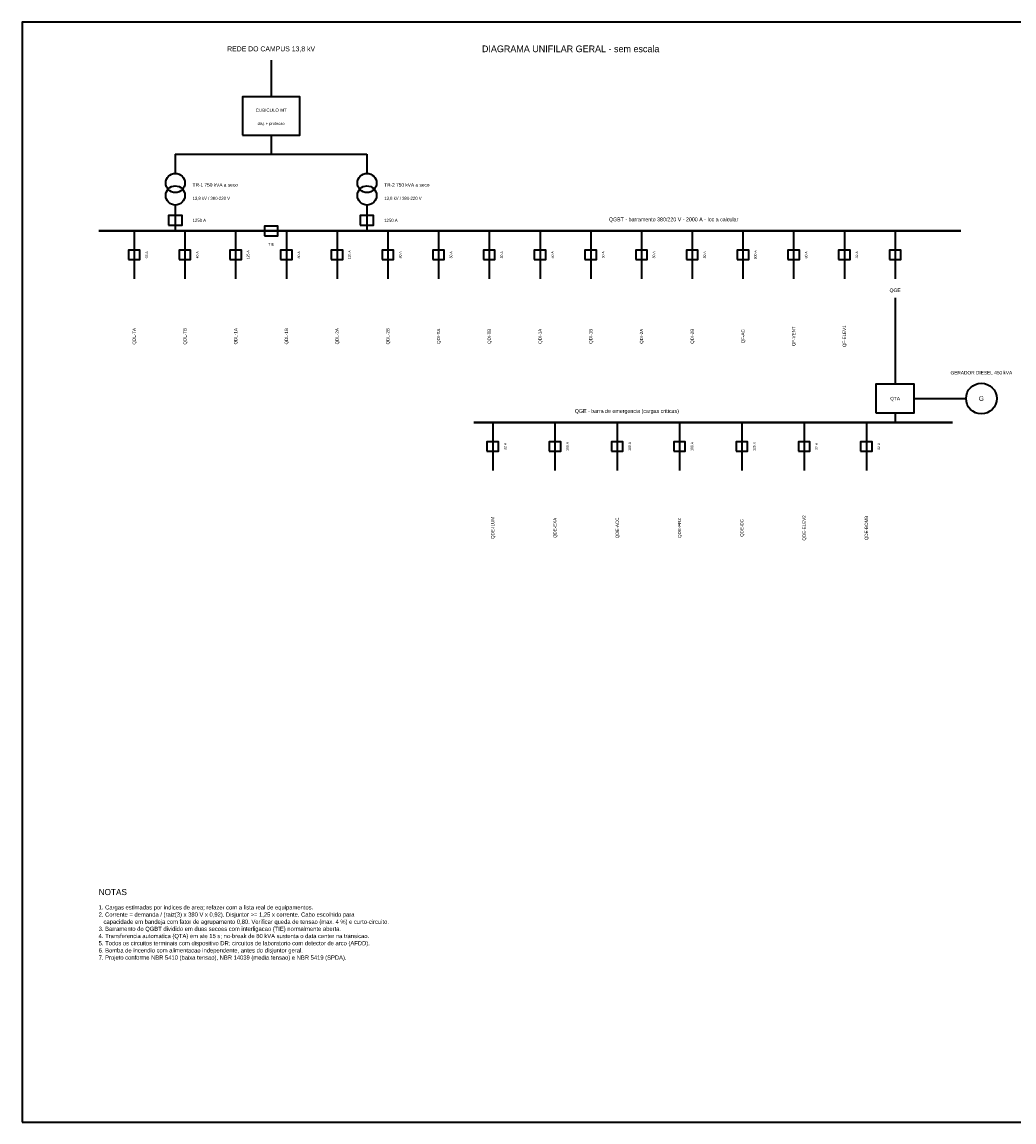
# Model space of a CAD drawing. Header units: metres. Extents: x -12 to 152, y -66 to 49.
# Tile 1 of 3: x -12 to 92, y -66 to 49. Entities that reach past the tile are written whole.
import ezdxf
from ezdxf.enums import TextEntityAlignment as Align

# ---------------------------------------------------------------- set-up
doc = ezdxf.new("R2010")
doc.units = ezdxf.units.M
doc.layers.add('ELE', color=1, linetype='Continuous', lineweight=35, true_color=0xd11a1a)
doc.layers.add('FOLHA', color=7, linetype='Continuous', lineweight=35)
doc.layers.add('NOTA', color=7, linetype='Continuous', lineweight=18)

msp = doc.modelspace()

# ---------------------------------------------------------------- linework, layer by layer
at = {"layer": 'ELE'}
for p, q in [((14, 44.8), (14, 41)), ((14, 37), (14, 35)), ((4, 35), (24, 35)), ((4, 35), (4, 33)), ((24, 35), (24, 33)), ((4, 29.7), (4, 27)), ((24, 29.7), (24, 27)), ((-0.29, 27), (-0.29, 22)), ((5, 27), (5, 22)), ((10.29, 27), (10.29, 22)), ((15.59, 27), (15.59, 22)), ((20.88, 27), (20.88, 22)), ((26.18, 27), (26.18, 22)), ((31.47, 27), (31.47, 22)), ((36.76, 27), (36.76, 22)), ((42.06, 27), (42.06, 22)), ((47.35, 27), (47.35, 22)), ((52.65, 27), (52.65, 22)), ((57.94, 27), (57.94, 22)), ((63.24, 27), (63.24, 22)), ((68.53, 27), (68.53, 22)), ((73.82, 27), (73.82, 22)), ((79.12, 27), (79.12, 22)), ((79.12, 20), (79.12, 11)), ((81.12, 9.5), (86.52, 9.5)), ((37.12, 7), (37.12, 2)), ((43.62, 7), (43.62, 2)), ((50.12, 7), (50.12, 2)), ((56.62, 7), (56.62, 2)), ((63.12, 7), (63.12, 2)), ((69.62, 7), (69.62, 2)), ((76.12, 7), (76.12, 2)), ((79.12, 8), (79.12, 7))]:
    msp.add_line(p, q, dxfattribs=at)
for points in [[(11, 37), (17, 37), (17, 41), (11, 41)], [(3.3, 27.6), (4.7, 27.6), (4.7, 28.6), (3.3, 28.6)], [(23.3, 27.6), (24.7, 27.6), (24.7, 28.6), (23.3, 28.6)], [(13.3, 26.5), (14.7, 26.5), (14.7, 27.5), (13.3, 27.5)], [(-0.89, 24), (0.31, 24), (0.31, 25), (-0.89, 25)], [(4.4, 24), (5.6, 24), (5.6, 25), (4.4, 25)], [(9.69, 24), (10.89, 24), (10.89, 25), (9.69, 25)], [(14.99, 24), (16.19, 24), (16.19, 25), (14.99, 25)], [(20.28, 24), (21.48, 24), (21.48, 25), (20.28, 25)], [(25.58, 24), (26.78, 24), (26.78, 25), (25.58, 25)], [(30.87, 24), (32.07, 24), (32.07, 25), (30.87, 25)], [(36.16, 24), (37.36, 24), (37.36, 25), (36.16, 25)], [(41.46, 24), (42.66, 24), (42.66, 25), (41.46, 25)], [(46.75, 24), (47.95, 24), (47.95, 25), (46.75, 25)], [(52.05, 24), (53.25, 24), (53.25, 25), (52.05, 25)], [(57.34, 24), (58.54, 24), (58.54, 25), (57.34, 25)], [(62.64, 24), (63.84, 24), (63.84, 25), (62.64, 25)], [(67.93, 24), (69.13, 24), (69.13, 25), (67.93, 25)], [(73.22, 24), (74.42, 24), (74.42, 25), (73.22, 25)], [(78.52, 24), (79.72, 24), (79.72, 25), (78.52, 25)], [(77.12, 8), (81.12, 8), (81.12, 11), (77.12, 11)], [(36.52, 4), (37.72, 4), (37.72, 5), (36.52, 5)], [(43.02, 4), (44.22, 4), (44.22, 5), (43.02, 5)], [(49.52, 4), (50.72, 4), (50.72, 5), (49.52, 5)], [(56.02, 4), (57.22, 4), (57.22, 5), (56.02, 5)], [(62.52, 4), (63.72, 4), (63.72, 5), (62.52, 5)], [(69.02, 4), (70.22, 4), (70.22, 5), (69.02, 5)], [(75.52, 4), (76.72, 4), (76.72, 5), (75.52, 5)]]:
    msp.add_lwpolyline(points, close=True, dxfattribs=at)
at = {"layer": 'ELE', "const_width": 0.25}
for points in [[(-4, 27), (86, 27)], [(35.12, 7), (85.12, 7)]]:
    msp.add_lwpolyline(points, dxfattribs=at)
at = {"layer": 'ELE'}
for centre, radius in [((4, 32), 1), ((24, 32), 1), ((4, 30.7), 1), ((24, 30.7), 1), ((88.12, 9.5), 1.6)]:
    msp.add_circle(centre, radius, dxfattribs=at)
at = {"layer": 'FOLHA'}
msp.add_lwpolyline([(-12, -66), (152.2, -66), (152.2, 48.8), (-12, 48.8)], close=True, dxfattribs=at)

# ---------------------------------------------------------------- texts
at = {"layer": 'ELE'}
for s, height, p in [('REDE DO CAMPUS 13,8 kV', 0.52, (14, 46)), ('CUBICULO MT', 0.34, (14, 39.6)), ('disj. + protecao', 0.3, (14, 38.2)), ('QGBT - barramento 380/220 V - 2000 A - Icc a calcular', 0.4, (56, 28.2)), ('TIE', 0.28, (14, 25.6)), ('QGE', 0.38, (79.12, 20.8)), ('GERADOR DIESEL 450 kVA', 0.36, (88.12, 12.2)), ('QTA', 0.36, (79.12, 9.5)), ('G', 0.48, (88.12, 9.5)), ('QGE - barra de emergencia (cargas criticas)', 0.4, (51.12, 8.2))]:
    msp.add_text(s, height=height, dxfattribs=at).set_placement(p, align=Align.MIDDLE_CENTER)
for s, height, p in [('TR-1 750 kVA a seco', 0.36, (5.8, 31.8)), ('TR-2 750 kVA a seco', 0.36, (25.8, 31.8)), ('13,8 kV / 380-220 V', 0.32, (5.8, 30.4)), ('13,8 kV / 380-220 V', 0.32, (25.8, 30.4)), ('1250 A', 0.32, (5.8, 28.1)), ('1250 A', 0.32, (25.8, 28.1))]:
    msp.add_text(s, height=height, dxfattribs=at).set_placement(p, align=Align.MIDDLE_LEFT)
for s, height, p in [('63 A', 0.26, (1.01, 24.5)), ('40 A', 0.26, (6.3, 24.5)), ('125 A', 0.26, (11.59, 24.5)), ('80 A', 0.26, (16.89, 24.5)), ('125 A', 0.26, (22.18, 24.5)), ('80 A', 0.26, (27.48, 24.5)), ('50 A', 0.26, (32.77, 24.5)), ('50 A', 0.26, (38.06, 24.5)), ('50 A', 0.26, (43.36, 24.5)), ('50 A', 0.26, (48.65, 24.5)), ('50 A', 0.26, (53.95, 24.5)), ('50 A', 0.26, (59.24, 24.5)), ('800 A', 0.26, (64.54, 24.5)), ('80 A', 0.26, (69.83, 24.5)), ('32 A', 0.26, (75.12, 24.5)), ('QDL-TA', 0.34, (-0.29, 16)), ('QDL-TB', 0.34, (5, 16)), ('QDL-1A', 0.34, (10.29, 16)), ('QDL-1B', 0.34, (15.59, 16)), ('QDL-2A', 0.34, (20.88, 16)), ('QDL-2B', 0.34, (26.18, 16)), ('QDI-TA', 0.34, (31.47, 16)), ('QDI-TB', 0.34, (36.76, 16)), ('QDI-1A', 0.34, (42.06, 16)), ('QDI-1B', 0.34, (47.35, 16)), ('QDI-2A', 0.34, (52.65, 16)), ('QDI-2B', 0.34, (57.94, 16)), ('QF-AC', 0.34, (63.24, 16)), ('QF-VENT', 0.34, (68.53, 16)), ('QF-ELEV1', 0.34, (73.82, 16)), ('32 A', 0.26, (38.42, 4.5)), ('100 A', 0.26, (44.92, 4.5)), ('100 A', 0.26, (51.42, 4.5)), ('100 A', 0.26, (57.92, 4.5)), ('125 A', 0.26, (64.42, 4.5)), ('32 A', 0.26, (70.92, 4.5)), ('32 A', 0.26, (77.42, 4.5)), ('QDE-ILUM', 0.34, (37.12, -4)), ('QDE-EXA', 0.34, (43.62, -4)), ('QDE-ACC', 0.34, (50.12, -4)), ('QDE-FRZ', 0.34, (56.62, -4)), ('QDE-DC', 0.34, (63.12, -4)), ('QDE-ELEV2', 0.34, (69.62, -4)), ('QDE-BOMB', 0.34, (76.12, -4))]:
    msp.add_text(s, height=height, rotation=90, dxfattribs=at).set_placement(p, align=Align.MIDDLE_CENTER)
at = {"layer": 'NOTA'}
for s, height, p in [('DIAGRAMA UNIFILAR GERAL - sem escala', 0.7, (36, 46)), ('NOTAS', 0.64, (-4, -42)), ('1. Cargas estimadas por indices de area; refazer com a lista real de equipamentos.', 0.44, (-4, -43.6)), ('2. Corrente = demanda / (raiz(3) x 380 V x 0,92). Disjuntor >= 1,25 x corrente. Cabo escolhido para', 0.44, (-4, -44.35)), ('3. Barramento do QGBT dividido em duas secoes com interligacao (TIE) normalmente aberta.', 0.44, (-4, -45.84)), ('   capacidade em bandeja com fator de agrupamento 0,80. Verificar queda de tensao (max. 4 %) e curto-circuito.', 0.44, (-4, -45.1)), ('4. Transferencia automatica (QTA) em ate 15 s; no-break de 80 kVA sustenta o data center na transicao.', 0.44, (-4, -46.59)), ('5. Todos os circuitos terminais com dispositivo DR; circuitos de laboratorio com detector de arco (AFDD).', 0.44, (-4, -47.34)), ('6. Bomba de incendio com alimentacao independente, antes do disjuntor geral.', 0.44, (-4, -48.09)), ('7. Projeto conforme NBR 5410 (baixa tensao), NBR 14039 (media tensao) e NBR 5419 (SPDA).', 0.44, (-4, -48.84))]:
    msp.add_text(s, height=height, dxfattribs=at).set_placement(p, align=Align.MIDDLE_LEFT)

doc.saveas('drawing.dxf')
